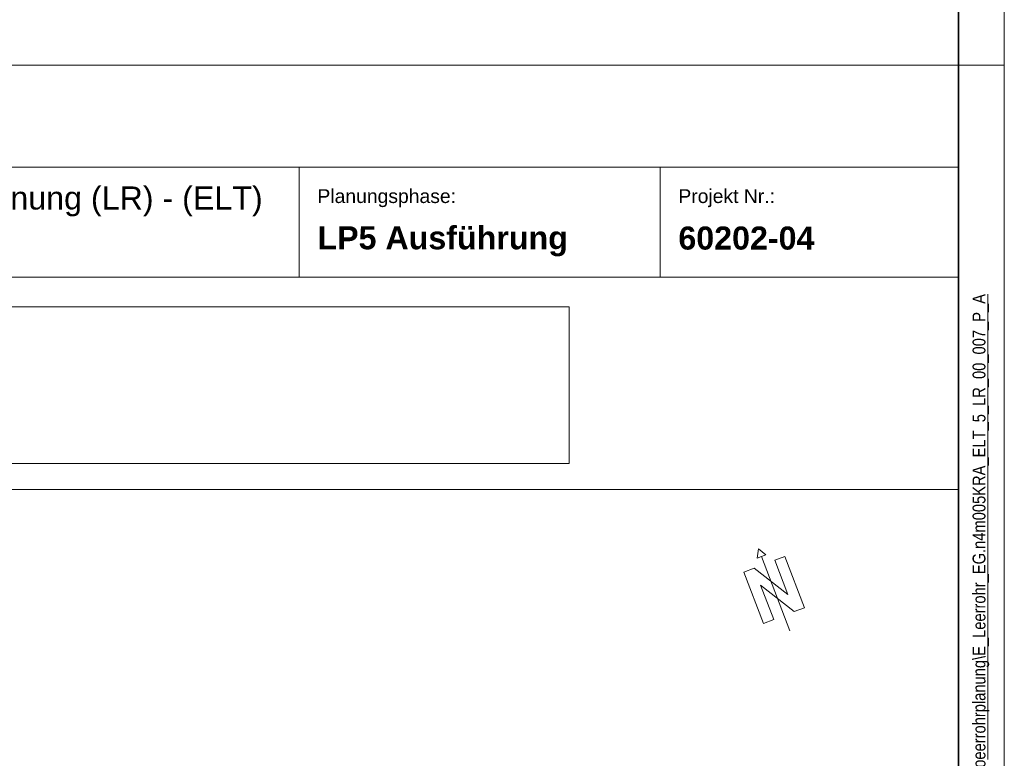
# Model space of a CAD drawing. Extents: x -500 to 300, y 62 to 1162.
# Tile 33 of 90: x 193 to 300, y 284 to 364. Entities that reach past the tile are written whole.
import ezdxf

# ---------------------------------------------------------------- set-up
doc = ezdxf.new("R2010")
doc.units = 0
doc.layers.get('0').update_dxf_attribs({"lineweight": 13})
for name, color, linetype, lineweight in [('iwb_Plankopf Linie', 7, 'Continuous', 13), ('iwb_Plankopf Rahmen', 7, 'Continuous', 35), ('iwb_Plankopf Text', 7, 'Continuous', 18), ('X_Bitmap', 7, 'Continuous', 5)]:
    doc.layers.add(name, color=color, linetype=linetype, lineweight=lineweight)
doc.layers.add('iwb_Plankopf_Nordpfeil_20-82 Grad', color=3, linetype='Continuous', lineweight=18, true_color=0x00ff00)
doc.styles.add('Plankopf', font='arial.ttf')
doc.styles.get("Standard").update_dxf_attribs({"font": 'ARIALN.TTF'})
picture_1 = doc.add_image_def('image1.jfif', size_in_pixel=(600, 81))

# ---------------------------------------------------------------- blocks, each defined once
blk = doc.blocks.new('Blockreferenz-A06G93K78I')
at = {"color": 0, "lineweight": -2}
for p, q in [((273.51, 306.64), (273.35, 305.61)), ((273.51, 306.64), (274.32, 305.98)), ((273.35, 305.61), (274.32, 305.98)), ((273.83, 305.8), (276.93, 297.67)), ((276.4, 305.81), (275.28, 305.38)), ((275.28, 305.38), (276.4, 305.81)), ((276.7, 301.64), (275.28, 305.38)), ((278.53, 300.2), (276.4, 305.81)), ((273.03, 304.53), (271.91, 304.1)), ((273.03, 304.53), (276.7, 301.64)), ((271.91, 304.1), (274.04, 298.5)), ((275.17, 298.92), (273.74, 302.66)), ((277.41, 299.78), (273.74, 302.66)), ((278.53, 300.2), (277.41, 299.78)), ((277.41, 299.78), (278.53, 300.2)), ((274.04, 298.5), (275.17, 298.92))]:
    blk.add_line(p, q, dxfattribs=at)

msp = doc.modelspace()

# ---------------------------------------------------------------- linework, layer by layer
at = {"layer": 'iwb_Plankopf Linie', "lineweight": 18, "ltscale": 0.18}
msp.add_line((295.35, 359.43), (115.35, 359.43), dxfattribs=at)
at = {"layer": 'iwb_Plankopf Linie', "ltscale": 0.13}
for p, q in [((295.35, 67.43), (295.35, 359.43)), ((295.35, 348.27), (115.35, 348.27)), ((223.35, 336.27), (223.35, 348.27)), ((262.76, 336.27), (262.76, 348.27)), ((295.35, 336.27), (115.35, 336.27)), ((115.35, 313.11), (295.35, 313.11))]:
    msp.add_line(p, q, dxfattribs=at)
at = {"layer": 'iwb_Plankopf Rahmen', "ltscale": 0.35}
msp.add_line((295.35, 359.43), (295.35, 67.43), dxfattribs=at)
at = {"layer": 'iwb_Plankopf Rahmen', "color": 8, "lineweight": 5, "ltscale": 0.13, "true_color": 0x808080}
msp.add_line((300.35, 359.43), (295.35, 359.43), dxfattribs=at)
at = {"layer": 'iwb_Plankopf Rahmen', "color": 8, "lineweight": 13, "ltscale": 0.13, "true_color": 0x808080}
msp.add_lwpolyline([(300.35, 62.43), (-499.65, 62.43), (-499.65, 1162.43), (300.35, 1162.43), (300.35, 62.43)], close=True, dxfattribs=at)
at = {"layer": 'iwb_Plankopf Rahmen', "ltscale": 0.35}
msp.add_lwpolyline([(-479.65, 67.43), (-479.65, 1157.43), (295.35, 1157.43), (295.35, 67.43), (-479.65, 67.43)], close=True, dxfattribs=at)

# ---------------------------------------------------------------- block references
at = {"layer": 'iwb_Plankopf_Nordpfeil_20-82 Grad', "ltscale": 0.18}
msp.add_blockref('Blockreferenz-A06G93K78I', (0, 0), dxfattribs=at)

# ---------------------------------------------------------------- texts
at = {"layer": 'iwb_Plankopf Text', "ltscale": 0.18, "insert": (296.89, 74.51), "char_height": 1.4, "attachment_point": 1, "rotation": 90, "line_spacing_factor": 1.002}
msp.add_mtext('{\\fArial Narrow;\\\\srvnovamd01\\Nova_MD\\TGA\\60202 Pro Potsdam\\04 NB GES Krampnitz\\09 NOVA\\60202-04_AP_NB GES Krampnitz\\TGA\\Elektro\\Leerrohrplanung\\E_Leerrohr_EG.n4m005KRA_ELT_5_LR_00_007_P_A}', dxfattribs=at)
at = {"layer": 'iwb_Plankopf Text', "ltscale": 0.18, "insert": (219.37, 344.54), "char_height": 2.5172, "width": 53.7006, "attachment_point": 6, "style": 'Plankopf'}
msp.add_mtext('- Leerrohrplanung (LR) - (ELT) ', dxfattribs=at)
at = {"layer": 'iwb_Plankopf Text', "ltscale": 0.18, "style": 'Plankopf'}
for s, insert, char_height, attachment_point, line_spacing_factor in [('Planungsphase:', (225.35, 345.88), 1.5105, 1, 0.970891), ('Projekt Nr.:', (264.76, 345.88), 1.5105, 1, 0.970891), ('\\fArial|b1|i0|c0|p34;LP5 Ausführung', (225.35, 340.19), 2.5172, 4, 0.996218), ('\\fArial|b1|i0|c0|p34;60202-04', (264.76, 340.53), 2.5172, 4, 0.996218)]:
    msp.add_mtext(s, dxfattribs=dict(at, insert=insert, char_height=char_height, attachment_point=attachment_point, line_spacing_factor=line_spacing_factor))

# ---------------------------------------------------------------- pictures from other files: only their frames are drawn
at = {"layer": 'X_Bitmap', "ltscale": 0.13}
image = msp.add_image(picture_1, insert=(126.3, 315.96), size_in_units=(126.55, 17.08), dxfattribs=at)
image.dxf.flags = 7

doc.saveas('drawing.dxf')
